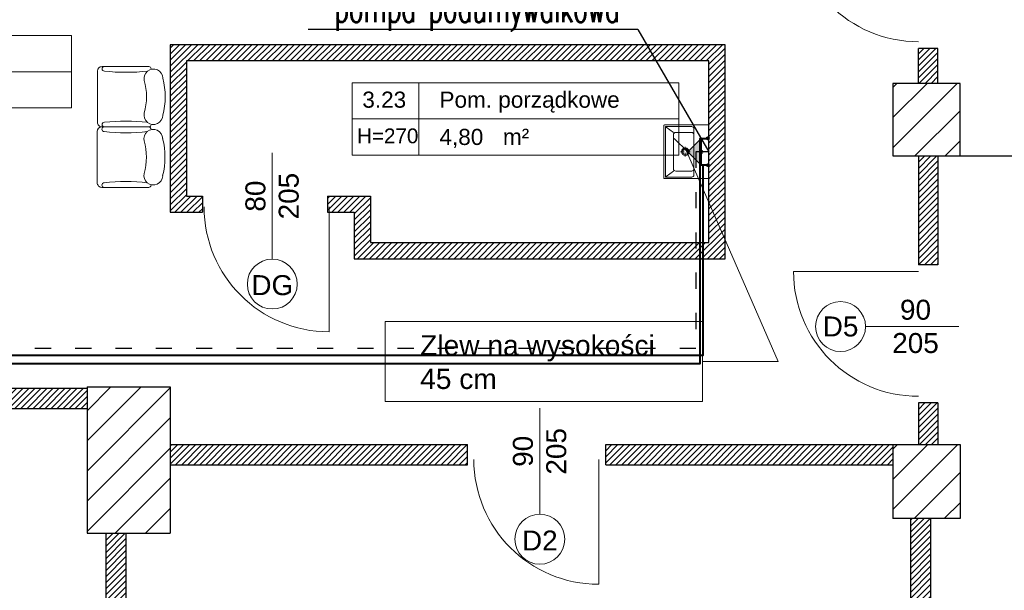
# Model space of a CAD drawing. Header units: millimetres. Extents: x 24385 to 79107, y -56478 to -23676.
# Tile 41 of 256: x 30357 to 31090, y -39680 to -39255. Entities that reach past the tile are written whole.
import ezdxf
from ezdxf.enums import TextEntityAlignment as Align
from ezdxf.lldxf.tags import DXFTag

# ---------------------------------------------------------------- set-up
doc = ezdxf.new("R2010")
doc.units = ezdxf.units.MM
doc.header["$LTSCALE"] = 2
doc.linetypes.add('ACAD_ISO03W100', pattern=[30, 12, -18])
for name, color, linetype, lineweight in [('0_OPIS', 7, 'Continuous', 13), ('3DPLAN_A_DRZWI', 173, 'Continuous', 5), ('3DPLAN_A_TABELKA POMIESZCZEŃ', 7, 'Continuous', 0), ('A_6_STOLARKA_DRZWI', 6, 'Continuous', 0), ('A_STOL_OPIS', 55, 'Continuous', 5), ('A_TXT_STOLARKA', 131, 'Continuous', 0), ('A_ZESTAWIENIE STOLARKI', 3, 'Continuous', 15), ('AW_CERAMIKA', 6, 'Continuous', 9), ('AW_CERAMIKA_POM', 8, 'Continuous', 0), ('AW_MEB_LAZ', 9, 'Continuous', 5), ('AW_WYM_WEW', 9, 'Continuous', 0), ('Opisy', 7, 'Continuous', 13)]:
    doc.layers.add(name, color=color, linetype=linetype, lineweight=lineweight)
for name, color, linetype in [('3DPLAN_A_KRESKOWANIE 1', 253, 'Continuous'), ('3DPLAN_A_OPIS', 8, 'Continuous'), ('3DPLAN_A_POMIESZCZENIE NUMER', 100, 'Continuous'), ('3DPLAN_K_DZIAŁOWA', 74, 'Continuous'), ('3DPLAN_K_NOŚNA', 7, 'Continuous'), ('_WLK_oznaczenia', 211, 'Continuous'), ('A_POMIESZCZENIE OPIS', 100, 'Continuous'), ('IS_Odbiorniki', 211, 'SOLID')]:
    doc.layers.add(name, color=color, linetype=linetype)
for name, color, linetype, lineweight, true_color in [('cw', 7, 'Continuous', 40, 0xf79809), ('kanalizacja', 7, 'Continuous', 30, 0xbf3000), ('wodociag', 7, 'Continuous', 40, 0x0e97f1)]:
    doc.layers.add(name, color=color, linetype=linetype, lineweight=lineweight, true_color=true_color)
doc.styles.add('ARIAL', font='arial.ttf')
doc.styles.add('GRZEJNIK', font='simplex.shx', dxfattribs={"width": 0.7})
doc.styles.add('TABEL1', font='txt')
tags = doc.linetypes.add('SOLID', pattern=[10, 10, 0]).pattern_tags.tags
tags[6:7] = [DXFTag(74, 4), DXFTag(75, 0), DXFTag(340, '0'), DXFTag(46, 0.0), DXFTag(50, 0.0), DXFTag(44, 0.0), DXFTag(45, 0.0)]
tags[4:5] = [DXFTag(74, 4), DXFTag(75, 0), DXFTag(340, '0'), DXFTag(46, 0.0), DXFTag(50, 0.0), DXFTag(44, 0.0), DXFTag(45, 0.0)]
doc.linetypes.add('ZIGZAG', pattern='A,0.00254,-5.08,[131,ltypeshp.shx,S=5.08,R=0,X=-5.08,Y=0],-10.16,[131,ltypeshp.shx,S=5.08,R=180,X=5.08,Y=0],-5.08', length=20.32254)
pattern_1 = [(45, (-708.4828, 5623.021), (-2.24506403, 2.24506403), [])]
pattern_2 = [(45, (29206.918, -39107.05), (-11.22532, 11.22532), [])]

# ---------------------------------------------------------------- blocks, each defined once
blk = doc.blocks.new('sillon 1')
for p, q in [((-0.331, -0.689), (-0.33, -0.178)), ((-0.305, -0.152), (-0.305, -0.152)), ((0.305, -0.152), (0.305, -0.152)), ((0.33, -0.178), (0.33, -0.689)), ((0.279, -0.739), (-0.28, -0.74))]:
    blk.add_line(p, q)
for centre, radius, start, end in [((0, -0.825), 0.825, 75.7655, 104.2656), ((-0.2, -0.128), 0.103, 91.5852, 282.6959), ((0.2, -0.128), 0.103, 257.3352, 88.4459), ((-0.305, -0.178), 0.0254, 90.0156, 180.0156), ((-2.455, -0.425), 2.188, 353.7526, 6.1565), ((0, -0.838), 0.635, 73.7554, 106.2758), ((2.454, -0.429), 2.188, 173.7526, 186.1565), ((0.305, -0.178), 0.0254, 0.0156, 90.0156), ((-0.305, -0.663), 0.0254, 180.0156, 0.0156), ((-0.28, -0.689), 0.0508, 180.0156, 270.0156), ((0.304, -0.663), 0.0254, 180.0156, 0.0156), ((0.279, -0.689), 0.0508, 270.0156, 0.0156)]:
    blk.add_arc(centre, radius, start, end)
blk = doc.blocks.new('A$C74757459')
at = {"layer": 'AW_CERAMIKA'}
for p, q in [((0, 49.4), (0, 0.6)), ((41.7, 50), (0.6, 50)), ((42, 49.7), (42, 0.3)), ((41.7, 0), (0.6, 0))]:
    blk.add_line(p, q, dxfattribs=at)
for centre, radius, start, end in [((0.6, 49.4), 0.6, 90.00448, 180.00448), ((41.7, 49.7), 0.3, 0.00448, 90.00448), ((0.6, 0.6), 0.6, 180.00448, 270.00448), ((41.7, 0.3), 0.3, 270.00448, 0.00448)]:
    blk.add_arc(centre, radius, start, end, dxfattribs=at)
at = {"layer": 'AW_CERAMIKA_POM'}
for p, q in [((1.5, 48), (1.5, 2)), ((26, 48.5), (2, 48.5)), ((2.24, 47.92), (8.99, 42.91)), ((28, 3.5), (28, 46.5)), ((9, 9), (9, 41)), ((26.07, 43), (11.07, 43)), ((20, 29.55), (20, 26.08)), ((15.45, 25), (18.93, 25)), ((20, 23.92), (20, 20.45)), ((21.08, 25), (24.55, 25)), ((33.68, 25), (32.31, 25)), ((32.31, 25), (33.68, 25)), ((34.75, 27.45), (34.75, 26.08)), ((34.75, 22.56), (34.75, 23.93)), ((37.2, 25), (35.83, 25)), ((2, 1.5), (26, 1.5)), ((2.24, 2.08), (8.99, 7.09)), ((26.07, 7), (11.07, 7))]:
    blk.add_line(p, q, dxfattribs=at)
for centre, radius in [((20, 25), 3.5), ((20, 25), 2.5), ((34.75, 25.01), 1.75)]:
    blk.add_circle(centre, radius, dxfattribs=at)
for centre, radius, start, end in [((2, 48), 0.5, 90.00448, 180.00448), ((26, 46.5), 2, 0.00448, 90.00448), ((11, 41), 2, 88.12501, 180.00448), ((26, 41), 2, 0.00448, 88.12501), ((2, 2), 0.5, 180.00448, 270.00448), ((11, 9), 2, 180.00448, 271.88395), ((26, 3.5), 2, 270.00448, 0.00448), ((26, 9), 2, 271.88395, 0.00448)]:
    blk.add_arc(centre, radius, start, end, dxfattribs=at)
blk = doc.blocks.new('tabelka dla tp')
at = {"layer": '3DPLAN_A_TABELKA POMIESZCZEŃ'}
for p, q in [((49.7, 54), (49.7, 0)), ((0, 27), (243.13, 27))]:
    blk.add_line(p, q, dxfattribs=at)
blk.add_lwpolyline([(0, 54), (243.13, 54), (243.13, 0), (0, 0)], close=True, dxfattribs=at)
at = {"layer": '3DPLAN_A_POMIESZCZENIE NUMER', "color": 7, "style": 'ARIAL'}
blk.add_attdef('NUMER', (2.23, 35.39), '', height=12, dxfattribs=at)
at = {"layer": 'A_POMIESZCZENIE OPIS', "insert": (112.2, 19.75), "char_height": 12, "width": 36.4122, "attachment_point": 1, "style": 'ARIAL'}
blk.add_mtext('{\\C7;m²}', dxfattribs=at)
at = {"layer": 'A_POMIESZCZENIE OPIS', "color": 7, "style": 'ARIAL'}
for tag, p in [('NAZWA', (51.73, 35.39)), ('POWIERZCHNIA', (51.06, 7.24))]:
    blk.add_attdef(tag, p, '', height=12, dxfattribs=at)
blk = doc.blocks.new('III pietrooosoo')
at = {"layer": '3DPLAN_A_KRESKOWANIE 1'}
h = blk.add_hatch(dxfattribs=at)
h.set_pattern_fill('ANSI31', color=256, scale=5, style=0)
h.set_pattern_definition(pattern_2)
h.paths.add_polyline_path([(26781.49, -39163.58), (26781.49, -38938.58), (26746.49, -38938.58), (26746.49, -39163.58)])
h.paths.add_polyline_path([(26746.49, -39423.63), (26776.05, -39423.63), (26776.05, -39388.27), (26746.49, -39388.27)])
h.paths.add_polyline_path([(26746.49, -38938.58), (26781.49, -38938.58), (26781.49, -39163.58), (26746.49, -39163.58)])
h.paths.add_polyline_path([(27368.97, -39343.08), (27368.97, -39410.08), (27375.97, -39410.08), (27375.97, -39403.08), (27410.97, -39403.08), (27410.97, -39383.75), (27409.39, -39383.75), (27410, -39383.99, -0.310329), (27410.42, -39384.6), (27410.42, -39387.03, -0.216272), (27410.19, -39387.52), (27409.53, -39388.03, -0.076898), (27409.35, -39388.12, 0.840818), (27409.47, -39388.8), (27410.15, -39388.8), (27410.15, -39388.95), (27409.47, -39388.95, -0.840818), (27409.3, -39387.98, 0.076898), (27409.44, -39387.91), (27410.1, -39387.4, 0.216272), (27410.27, -39387.03), (27410.27, -39384.6, 0.310329), (27409.95, -39384.13), (27408.97, -39383.75), (27408.97, -39315.95), (27410.97, -39315.95), (27410.97, -39109.08), (27396.97, -39109.08), (27396.97, -39304.08), (27326.97, -39304.08), (27326.97, -39321.08), (26829.97, -39321.08), (26829.97, -39251.08), (26809.49, -39251.08), (26809.49, -39321.08), (26781.49, -39321.08), (26781.49, -39387.08), (26810.97, -39387.08), (26810.97, -39343.08)])
h.paths.add_polyline_path([(28444.97, -38740.08), (28444.97, -38698.58), (28212, -38698.58), (28212, -38637.58), (28198.97, -38637.58), (28198.97, -38740.08)])
h.paths.add_polyline_path([(28624.46, -38658.58), (28601.97, -38658.58), (28601.97, -38698.58), (28559.97, -38698.58), (28559.97, -38740.08), (28624.46, -38740.08)])
h.paths.add_polyline_path([(28627.97, -38870.19), (28674.81, -38870.19), (28674.81, -38878.08), (28689.97, -38878.08), (28689.97, -38734.08), (28772.97, -38734.08), (28772.97, -38698.58), (28726.97, -38698.58), (28726.97, -38658.58), (28624.46, -38658.58), (28624.46, -38740.08), (28627.97, -38740.08)])
h.paths.add_polyline_path([(28674.81, -38878.08), (28674.81, -38870.19), (28627.97, -38870.19), (28627.97, -38897.19), (28648.97, -38897.19), (28648.97, -38878.08)])
h.paths.add_polyline_path([(28627.97, -38897.19), (28627.97, -38924.19), (28648.97, -38924.19), (28648.97, -38897.19)])
h.paths.add_polyline_path([(28648.97, -38924.19), (28627.97, -38924.19), (28627.97, -39029.08), (28204.97, -39029.08), (28204.97, -39046.08), (28245.97, -39046.08), (28245.97, -39098.08), (28618.97, -39098.08), (28618.97, -39148.34), (28648.97, -39148.34)])
h.paths.add_polyline_path([(28769.97, -39380.08), (28769.97, -39352.58), (28654.97, -39352.58), (28654.97, -39295.58), (28648.97, -39295.58), (28648.97, -39268.08), (28618.97, -39268.08), (28618.97, -39305.08), (28602.97, -39305.08), (28602.97, -39390.58), (28908.97, -39390.58), (28908.97, -39380.08)])
h.paths.add_polyline_path([(29254.97, -39636.08), (29254.97, -39479.08), (29253.97, -39456.08), (29253.97, -39299.08), (29205.97, -39299.08), (29205.97, -39365.08), (29137.97, -39365.08), (29137.97, -39390.58), (29242.97, -39390.58), (29242.97, -39525.58), (29129.97, -39525.58), (29129.97, -39588.58), (28896.97, -39588.58), (28896.97, -39613.08), (29204.97, -39613.08), (29204.97, -39636.08)])
h.paths.add_polyline_path([(28675.97, -39613.08), (28675.97, -39693.93), (28641.97, -39693.93), (28641.97, -39636.08), (28614.97, -39636.08), (28614.97, -39598.08), (28602.97, -39598.08), (28602.97, -39526.58), (28766.97, -39526.58), (28766.97, -39613.08)])
h.paths.add_polyline_path([(28575.62, -39665.5), (28722.88, -39665.5), (28722.88, -39699.91), (28575.62, -39699.91)], flags=9)
h.paths.add_polyline_path([(28641.97, -39693.93), (28641.97, -39906.08), (28675.97, -39906.08), (28675.97, -39693.93)])
h.paths.add_polyline_path([(29060.97, -38734.08), (29060.97, -38698.58), (28887.97, -38698.58), (28887.97, -38734.08)])
h.paths.add_polyline_path([(29348.97, -38734.08), (29348.97, -38698.58), (29324.97, -38698.58), (29324.97, -38658.58), (29199.97, -38658.58), (29199.97, -38698.58), (29175.97, -38698.58), (29175.97, -38734.08)])
h.paths.add_polyline_path([(29636.97, -38698.58), (29463.97, -38698.58), (29463.97, -38734.08), (29636.97, -38734.08)])
h.paths.add_polyline_path([(29924.97, -38734.08), (29924.97, -38698.58), (29901.97, -38698.58), (29901.97, -38658.58), (29776.97, -38658.58), (29776.97, -38698.58), (29751.97, -38698.58), (29751.97, -38734.08)])
h.paths.add_polyline_path([(30039.97, -38734.08), (30234.97, -38734.08), (30234.97, -38698.58), (30039.97, -38698.58)])
h.paths.add_polyline_path([(30524.97, -38734.08), (30524.97, -38698.58), (30502.97, -38698.58), (30502.97, -38658.58), (30377.97, -38658.58), (30377.97, -38698.58), (30349.97, -38698.58), (30349.97, -38734.08)])
h.paths.add_polyline_path([(30834.97, -38734.08), (30834.97, -38698.58), (30641.97, -38698.58), (30641.97, -38734.08)])
h.paths.add_polyline_path([(31048.97, -38768.58), (31550.97, -38768.58), (31550.97, -38841.08), (31594.97, -38841.08), (31594.97, -38734.08), (31625.97, -38734.08), (31625.97, -38698.58), (31098.97, -38698.58), (31098.97, -38658.58), (30973.97, -38658.58), (30973.97, -38698.58), (30948.97, -38698.58), (30948.97, -38734.08), (31048.97, -38734.08)])
h.paths.add_polyline_path([(31550.97, -39073.08), (31594.97, -39073.08), (31594.97, -39018.08), (31550.97, -39018.08)])
h.paths.add_polyline_path([(31550.97, -39378.08), (31594.97, -39378.08), (31594.97, -39250.08), (31550.97, -39250.08)])
h.paths.add_polyline_path([(31594.97, -39684.08), (31594.97, -39554.08), (31550.97, -39554.08), (31550.97, -39684.08)])
h.paths.add_polyline_path([(31594.97, -39915.08), (31594.97, -39860.08), (31550.97, -39860.08), (31550.97, -39915.08)])
h.paths.add_polyline_path([(31550.97, -40194.08), (30944.97, -40194.08), (30944.97, -40267.58), (30973.97, -40267.58), (30973.97, -40307.58), (31098.97, -40307.58), (31098.97, -40267.58), (31625.97, -40267.58), (31625.97, -40194.08), (31594.97, -40194.08), (31594.97, -40092.08), (31550.97, -40092.08), (31550.97, -40194.08)], is_closed=False)
h.paths.add_polyline_path([(30637.97, -40267.58), (30830.97, -40267.58), (30830.97, -40194.08), (30637.97, -40194.08)])
h.paths.add_polyline_path([(30345.97, -40194.08), (30345.97, -40267.58), (30369.97, -40267.58), (30369.97, -40307.58), (30494.97, -40307.58), (30494.97, -40267.58), (30520.97, -40267.58), (30520.97, -40194.08)])
h.paths.add_polyline_path([(30035.97, -40267.58), (30230.97, -40267.58), (30230.97, -40194.08), (30035.97, -40194.08)])
h.paths.add_polyline_path([(29775.97, -40161.08), (29762.97, -40161.08), (29762.97, -40198.08), (29741.97, -40198.08), (29741.97, -40267.58), (29768.97, -40267.58), (29768.97, -40307.58), (29893.97, -40307.58), (29893.97, -40267.58), (29920.97, -40267.58), (29920.97, -40194.08), (29775.97, -40194.08)])
h.paths.add_polyline_path([(29431.97, -40198.08), (29431.97, -40267.58), (29626.97, -40267.58), (29626.97, -40198.08)])
h.paths.add_polyline_path([(29140.97, -40198.08), (29140.97, -40267.58), (29161.97, -40267.58), (29161.97, -40307.58), (29286.97, -40307.58), (29286.97, -40267.58), (29316.97, -40267.58), (29316.97, -40198.08)])
h.paths.add_polyline_path([(28831.97, -40198.08), (28831.97, -40267.58), (29025.97, -40267.58), (29025.97, -40198.08)])
h.paths.add_polyline_path([(28541.97, -40267.58), (28570.97, -40267.58), (28570.97, -40307.58), (28695.97, -40307.58), (28695.97, -40267.58), (28716.97, -40267.58), (28716.97, -40198.08), (28597.43, -40198.08), (28597.12, -40198.34, -2.544085), (28595.08, -40198.08), (28541.97, -40198.08)])
h.paths.add_polyline_path([(28229.97, -40267.58), (28426.97, -40267.58), (28426.97, -40198.08), (28229.97, -40198.08)])
h.paths.add_polyline_path([(28026.62, -40155.72), (28026.62, -40307.58), (28070.97, -40307.58), (28070.97, -40267.58), (28114.97, -40267.58), (28114.97, -40198.08), (28037.97, -40198.08), (28037.97, -40155.72)])
h.paths.add_polyline_path([(28026.62, -40155.72), (27981.97, -40155.72), (27981.97, -40201.08), (27901.97, -40201.08), (27901.97, -40267.58), (27945.97, -40267.58), (27945.97, -40307.58), (28026.62, -40307.58)])
h.paths.add_polyline_path([(27916.97, -39798.79), (27920.06, -39798.79), (27920.06, -39852.79), (27916.97, -39852.79), (27916.97, -39912.08), (27981.97, -39912.08), (27981.97, -40155.72), (28026.62, -40155.72), (28026.62, -39747.08), (27916.97, -39747.08)])
h.paths.add_polyline_path([(28037.97, -39913.08), (28091.97, -39913.08), (28091.97, -39758.08), (28037.97, -39758.08), (28037.97, -39747.08), (28026.62, -39747.08), (28026.62, -40155.72), (28037.97, -40155.72)])
h.paths.add_polyline_path([(27950.97, -39566.08), (27950.97, -39590.08), (27956.97, -39590.08), (27956.97, -39657.08), (28026.62, -39657.08), (28026.62, -39566.08)])
h.paths.add_polyline_path([(28161.97, -39588.08), (28044.97, -39588.08), (28044.97, -39598.08), (28161.97, -39598.08)])
h.paths.add_polyline_path([(27590.97, -40201.08), (27590.97, -40267.58), (27726.97, -40267.58), (27726.97, -40201.08)])
h.paths.add_polyline_path([(26781.49, -40201.08), (26781.49, -40267.58), (27231.97, -40267.58), (27231.97, -40307.58), (27356.97, -40307.58), (27356.97, -40267.58), (27415.97, -40267.58), (27415.97, -40201.08)])
h.paths.add_polyline_path([(26809.49, -40155.72), (26809.49, -40201.08), (26864.97, -40201.08), (26864.97, -40155.72)])
h.paths.add_polyline_path([(26809.49, -40088.08), (26809.49, -40155.72), (26864.97, -40155.72), (26864.97, -40088.08)])
h.paths.add_polyline_path([(26809.49, -40085.08), (26809.49, -40088.08), (26864.97, -40088.08), (26864.97, -40085.08)])
h.paths.add_polyline_path([(26809.49, -39863.08), (26809.49, -39910.08), (26864.97, -39910.08), (26864.97, -39863.08)])
h.paths.add_polyline_path([(27408.97, -39315.57), (27408.97, -39313.41), (27410.97, -39313.49), (27409.05, -39313.49), (27409.05, -39315.49), (27410.97, -39315.57)], flags=16)
h.paths.add_polyline_path([(28819.95, -39558.91), (28843.99, -39558.91), (28843.99, -39578.91), (28819.95, -39578.91)], flags=24)
h.paths.add_polyline_path([(28614.3, -39470.41), (28614.3, -39446.75), (28634.3, -39446.75), (28634.3, -39470.41)], flags=24)
h.paths.add_polyline_path([(28699.15, -39459.32), (28892.58, -39459.32), (28892.58, -39432.32), (28699.15, -39432.32)])
h.paths.add_polyline_path([(28699.15, -39486.32), (28892.58, -39486.32), (28892.58, -39459.32), (28699.15, -39459.32)])
h.paths.add_polyline_path([(28699.15, -39432.32), (28892.58, -39432.32), (28892.58, -39486.32), (28699.15, -39486.32)])
h.paths.add_polyline_path([(31282.92, -38730.77), (31332.19, -38730.77), (31332.19, -38753), (31282.92, -38753)], flags=24)
h.paths.add_polyline_path([(31048.16, -38730.77), (31088.89, -38730.77), (31088.89, -38753), (31048.16, -38753)], flags=24)
h.paths.add_polyline_path([(31265.16, -38739.9, 1), (31262.75, -38738.09, 1)], flags=16)
h.paths.add_polyline_path([(28712.1, -39463.64), (28749.15, -39463.64), (28749.15, -39484.06), (28712.1, -39484.06)], flags=8)
h.paths.add_polyline_path([(28712.64, -39435.93), (28779.46, -39435.93), (28779.46, -39457.46), (28712.64, -39457.46)], flags=8)
h.paths.add_polyline_path([(28654.68, -39435.89), (28689.53, -39435.89), (28689.53, -39454.15), (28654.68, -39454.15)], flags=8)
h.paths.add_polyline_path([(28758.66, -39460.57), (28782.82, -39460.57), (28782.82, -39484.57), (28758.66, -39484.57)], flags=8)
h.paths.add_polyline_path([(28699.15, -39460.89), (28699.15, -39483.13), (28699.62, -39483.13), (28699.62, -39460.89)], flags=8)
h = blk.add_hatch(dxfattribs=at)
h.set_pattern_fill('ANSI31', color=256, scale=5, style=0)
h.set_pattern_definition(pattern_2)
h.paths.add_polyline_path([(29831.56, -39529.08), (29831.56, -39564.6), (29806.97, -39564.6), (29806.97, -39659.08), (29740.97, -39659.08), (29740.97, -39736.08), (29762.97, -39736.08), (29762.97, -39968.08), (29775.97, -39968.08), (29775.97, -39722.08), (29934.97, -39722.08), (29934.97, -39653.08), (29870.97, -39653.08), (29870.97, -39529.08), (29831.56, -39529.08)], is_closed=False)
h.paths.add_polyline_path([(29831.56, -39564.6), (29831.56, -39537.6), (29806.97, -39537.6), (29806.97, -39564.6), (29831.56, -39564.6)], is_closed=False)
h.paths.add_polyline_path([(29831.56, -39537.6), (29831.56, -39529.08), (29816.97, -39529.08), (29816.97, -39510.6), (29806.97, -39510.6), (29806.97, -39537.6), (29831.56, -39537.6)], is_closed=False)
h.paths.add_polyline_path([(29870.97, -39288.08), (29806.97, -39288.08), (29806.97, -39510.6), (29816.97, -39510.6), (29816.97, -39396.08), (29870.97, -39396.08), (29870.97, -39288.08)], is_closed=False)
h.paths.add_polyline_path([(30468.97, -39528.08), (30406.97, -39528.08), (30406.97, -39637.08), (30468.97, -39637.08), (30468.97, -39528.08)], is_closed=False)
h.paths.add_polyline_path([(31056.97, -39571.08), (31006.97, -39571.08), (31006.97, -39626.08), (31056.97, -39626.08), (31056.97, -39571.08)], is_closed=False)
h.paths.add_polyline_path([(31006.97, -39302.08), (31006.97, -39356.08), (31056.97, -39356.08), (31056.97, -39302.08), (31006.97, -39302.08)], is_closed=False)
at = {"layer": '3DPLAN_A_OPIS', "lineweight": 0, "transparency": 33554687}
h = blk.add_hatch(dxfattribs=at)
h.set_pattern_fill('ANSI31', color=1)
h.set_pattern_definition(pattern_1)
h.paths.add_polyline_path([(31040.47, -39540.09), (31025.97, -39540.09), (31025.97, -39571.08), (31040.47, -39571.08), (31040.47, -39540.09)], is_closed=False)
h.paths.add_polyline_path([(31025.97, -39356.08), (31025.97, -39437.09), (31040.47, -39437.09), (31040.47, -39356.08), (31025.97, -39356.08)], is_closed=False)
h.paths.add_polyline_path([(31025.97, -39276.02), (31025.97, -39302.08), (31040.47, -39302.08), (31040.47, -39276.02), (31025.97, -39276.02)], is_closed=False)
h.paths.add_polyline_path([(30899.46, -39133.34), (30899.46, -39148.34), (31025.47, -39148.34), (31025.47, -39173.02), (31040.47, -39173.02), (31040.47, -38911.08), (31025.47, -38911.08), (31025.47, -39133.34), (30899.46, -39133.34)], is_closed=False)
h.paths.add_polyline_path([(31031.51, -38983.4), (31047.93, -38983.4), (31047.93, -39003.4), (31031.51, -39003.4)], flags=9)
h.paths.add_polyline_path([(31031.51, -39079.16), (31047.93, -39079.16), (31047.93, -39099.16), (31031.51, -39099.16)], flags=9)
h.paths.add_polyline_path([(31040.47, -38911.08), (31040.47, -38842.38), (31025.47, -38842.38), (31025.47, -38911.08), (31040.47, -38911.08)], is_closed=False)
h.paths.add_polyline_path([(31025.47, -38842.38), (31040.47, -38842.38), (31040.47, -38777.72), (31025.47, -38777.72), (31025.47, -38842.38)], is_closed=False)
h.paths.add_polyline_path([(31040.47, -38777.72), (31040.47, -38734.08), (31025.47, -38734.08), (31025.47, -38777.72), (31040.47, -38777.72)], is_closed=False)
h.paths.add_polyline_path([(30751.44, -38768.58), (30751.44, -38734.08), (30736.44, -38734.08), (30736.44, -38768.58), (30751.44, -38768.58)], is_closed=False)
h.paths.add_polyline_path([(30736.44, -39133.34), (30617.47, -39133.34), (30617.47, -39148.34), (30796.46, -39148.34), (30796.46, -39133.34), (30751.44, -39133.34), (30751.44, -38768.58), (30736.44, -38768.58), (30736.44, -39133.34)], is_closed=False)
h.paths.add_polyline_path([(30359.46, -39133.34), (30359.46, -39148.34), (30514.47, -39148.34), (30514.47, -39133.34), (30444.47, -39133.34), (30444.47, -38911.08), (30429.47, -38911.08), (30429.47, -39133.34), (30359.46, -39133.34)], is_closed=False)
h.paths.add_polyline_path([(30429.47, -38911.08), (30444.47, -38911.08), (30444.47, -38851.08), (30429.47, -38851.08), (30429.47, -38911.08)], is_closed=False)
h.paths.add_polyline_path([(30444.47, -38777.72), (30429.47, -38777.72), (30429.47, -38842.38), (30444.47, -38842.38), (30444.47, -38777.72)], is_closed=False)
h.paths.add_polyline_path([(30429.47, -38734.08), (30429.47, -38777.72), (30444.47, -38777.72), (30444.47, -38734.08), (30429.47, -38734.08)], is_closed=False)
h.paths.add_polyline_path([(30177.51, -38734.08), (30162.51, -38734.08), (30162.51, -38768.58), (30177.51, -38768.58), (30177.51, -38734.08)], is_closed=False)
h.paths.add_polyline_path([(30162.51, -38862.1), (30177.51, -38862.1), (30177.51, -38768.58), (30162.51, -38768.58), (30162.51, -38862.1)], is_closed=False)
h.paths.add_polyline_path([(30162.51, -39133.34), (30071.47, -39133.34), (30071.47, -39148.34), (30256.46, -39148.34), (30256.46, -39133.34), (30177.51, -39133.34), (30177.51, -39005.38), (30162.51, -39005.38), (30162.51, -39133.34)], is_closed=False)
h.paths.add_polyline_path([(29898.47, -38734.08), (29883.47, -38734.08), (29883.47, -38768.58), (29898.47, -38768.58), (29898.47, -38734.08)], is_closed=False)
h.paths.add_polyline_path([(29898.47, -38851.08), (29898.47, -38768.58), (29883.47, -38768.58), (29883.47, -38851.08), (29898.47, -38851.08)], is_closed=False)
h.paths.add_polyline_path([(29744.51, -39133.34), (29744.51, -39148.34), (29858.97, -39148.34), (29858.97, -39163.08), (29870.97, -39163.08), (29870.97, -39148.34), (29968.47, -39148.34), (29968.47, -39133.34), (29898.47, -39133.34), (29898.47, -38851.08), (29883.47, -38851.08), (29883.47, -39133.34), (29744.51, -39133.34)], is_closed=False)
h.paths.add_polyline_path([(29501.43, -39133.34), (29501.43, -39148.34), (29641.51, -39148.34), (29641.51, -39133.34), (29596.47, -39133.34), (29596.47, -38851.08), (29581.47, -38851.08), (29581.47, -39133.34), (29501.43, -39133.34)], is_closed=False)
h.paths.add_polyline_path([(29596.47, -38851.08), (29596.47, -38768.58), (29581.47, -38768.58), (29581.47, -38851.08), (29596.47, -38851.08)], is_closed=False)
h.paths.add_polyline_path([(29581.47, -38768.58), (29596.47, -38768.58), (29596.47, -38734.08), (29581.47, -38734.08), (29581.47, -38768.58)], is_closed=False)
h.paths.add_polyline_path([(29294.47, -38734.08), (29279.47, -38734.08), (29279.47, -38768.58), (29294.47, -38768.58), (29294.47, -38734.08)], is_closed=False)
h.paths.add_polyline_path([(29294.47, -38851.08), (29294.47, -38768.58), (29279.47, -38768.58), (29279.47, -38851.08), (29294.47, -38851.08)], is_closed=False)
h.paths.add_polyline_path([(28912.42, -39133.34), (28912.42, -39148.34), (29086.43, -39148.34), (29086.43, -39133.34), (28992.47, -39133.34), (28992.47, -39005.38), (28977.47, -39005.38), (28977.47, -39133.34), (28912.42, -39133.34)], is_closed=False)
h.paths.add_polyline_path([(28992.47, -38851.08), (28992.47, -38768.58), (28977.47, -38768.58), (28977.47, -38851.08), (28992.47, -38851.08)], is_closed=False)
h.paths.add_polyline_path([(28992.47, -38734.08), (28977.47, -38734.08), (28977.47, -38768.58), (28992.47, -38768.58), (28992.47, -38734.08)], is_closed=False)
h.paths.add_polyline_path([(28992.47, -38862.1), (28992.47, -38851.08), (28977.47, -38851.08), (28977.47, -38862.1), (28992.47, -38862.1)], is_closed=False)
h.paths.add_polyline_path([(28648.97, -39148.34), (28809.42, -39148.34), (28809.42, -39133.34), (28648.97, -39133.34), (28648.97, -39148.34)], is_closed=False)
h.paths.add_polyline_path([(31030.4, -38739.9, 1), (31027.99, -38738.09, 1), (31030.4, -38739.9, 1)], is_closed=False, flags=16)
h.paths.add_polyline_path([(30742.48, -39079.16), (30758.91, -39079.16), (30758.91, -39099.16), (30742.48, -39099.16)], flags=24)
h.paths.add_polyline_path([(30435.51, -39079.16), (30451.93, -39079.16), (30451.93, -39099.16), (30435.51, -39099.16)], flags=24)
h.paths.add_polyline_path([(30435.51, -39008.4), (30451.93, -39008.4), (30451.93, -39028.4), (30435.51, -39028.4)], flags=24)
h.paths.add_polyline_path([(29889.51, -39079.16), (29905.93, -39079.16), (29905.93, -39099.16), (29889.51, -39099.16)], flags=24)
h.paths.add_polyline_path([(29587.51, -39079.16), (29603.93, -39079.16), (29603.93, -39099.16), (29587.51, -39099.16)], flags=24)
h.paths.add_polyline_path([(28983.51, -39079.16), (28999.93, -39079.16), (28999.93, -39099.16), (28983.51, -39099.16)], flags=24)
h = blk.add_hatch(dxfattribs=at)
h.set_pattern_fill('ANSI31', color=1)
h.set_pattern_definition(pattern_1)
h.paths.add_polyline_path([(29870.97, -39163.08), (29870.97, -39148.34), (29858.97, -39148.34), (29858.97, -39163.08), (29870.97, -39163.08)], is_closed=False)
h.paths.add_polyline_path([(29858.97, -39276.08), (29858.97, -39288.08), (29870.97, -39288.08), (29870.97, -39276.08), (29858.97, -39276.08)], is_closed=False)
h.paths.add_polyline_path([(30111.97, -39300.08), (30111.97, -39322.08), (30123.97, -39322.08), (30123.97, -39288.08), (29870.97, -39288.08), (29870.97, -39300.08), (30111.97, -39300.08)], is_closed=False)
h.paths.add_polyline_path([(30233.97, -39529.08), (30124.47, -39529.08), (30123.97, -39529.08), (30123.97, -39433.08), (30111.97, -39433.08), (30111.97, -39529.08), (29870.97, -39529.08), (29870.97, -39541.08), (30233.97, -39541.08), (30233.97, -39529.08)], is_closed=False)
h.paths.add_polyline_path([(30406.97, -39529.08), (30336.97, -39529.08), (30336.97, -39541.08), (30406.97, -39541.08), (30406.97, -39529.08)], is_closed=False)
h.paths.add_polyline_path([(30336.97, -39544.08), (30406.97, -39544.08), (30406.97, -39541.08), (30336.97, -39541.08), (30336.97, -39544.08)], is_closed=False)
h.paths.add_polyline_path([(30233.97, -39544.08), (30233.97, -39541.08), (29870.97, -39541.08), (29870.97, -39544.08), (30233.97, -39544.08)], is_closed=False)
h = blk.add_hatch(dxfattribs=at)
h.set_pattern_fill('ANSI31', color=1)
h.set_pattern_definition(pattern_1)
h.paths.add_polyline_path([(30468.97, -39398.08), (30492.97, -39398.08), (30492.97, -39386.08), (30480.97, -39386.08), (30480.97, -39285.34), (30869.97, -39285.34), (30869.97, -39391.05), (30881.97, -39418.51), (30881.97, -39273.34), (30468.97, -39273.34), (30468.97, -39398.08)], is_closed=False)
h.paths.add_polyline_path([(30869.97, -39420.68), (30617.97, -39420.68), (30617.97, -39386.08), (30585.97, -39386.08), (30585.97, -39398.08), (30605.97, -39398.08), (30605.97, -39432.68), (30881.97, -39432.68), (30881.97, -39418.51), (30869.97, -39391.05), (30869.97, -39420.68)], is_closed=False)
h = blk.add_hatch(dxfattribs=at)
h.set_pattern_fill('ANSI31', color=1)
h.set_pattern_definition(pattern_1)
h.paths.add_polyline_path([(30435.97, -39637.08), (30420.97, -39637.08), (30420.97, -40017.08), (30435.97, -40017.08), (30435.97, -39637.08)], is_closed=False)
h.paths.add_polyline_path([(30420.97, -40194.08), (30435.97, -40194.08), (30435.97, -40017.08), (30420.97, -40017.08), (30420.97, -40194.08)], is_closed=False)
h.paths.add_polyline_path([(30690.13, -39586.08), (30690.13, -39571.08), (30468.97, -39571.08), (30468.97, -39586.08), (30690.13, -39586.08)], is_closed=False)
h.paths.add_polyline_path([(30793.13, -39571.08), (30793.13, -39586.08), (31006.97, -39586.08), (31006.97, -39571.08), (30793.13, -39571.08)], is_closed=False)
h.paths.add_polyline_path([(31034.97, -39626.08), (31019.97, -39626.08), (31019.97, -40017.08), (31028.79, -40017.08, -1.396613), (31030.4, -40014.71), (31034.97, -40011.28), (31034.97, -39626.08)], is_closed=False)
h.paths.add_polyline_path([(31034.97, -40017.08), (31029.6, -40017.08, -0.135697), (31028.79, -40017.08), (31019.97, -40017.08), (31019.97, -40194.08), (31029.19, -40194.08, -1.610057), (31030.4, -40191.66), (31034.97, -40188.22), (31034.97, -40017.08)], is_closed=False)
at = {"layer": '3DPLAN_A_DRZWI'}
for p, q in [((30587.13, -39394.08), (30587.13, -39487.08)), ((30787.93, -39582.08), (30787.93, -39675.08))]:
    blk.add_line(p, q, dxfattribs=at)
for centre in [(30587.13, -39394.08), (30787.93, -39582.08)]:
    blk.add_arc(centre, 93, 180, 270, dxfattribs=at)
at = {"layer": '3DPLAN_A_OPIS', "color": 1, "lineweight": 30}
for p, q in [((31040.47, -39276.02), (31025.97, -39276.02)), ((31025.97, -39302.08), (31025.97, -39276.02)), ((31040.47, -39302.08), (31040.47, -39276.02)), ((31025.97, -39356.08), (31025.97, -39437.09)), ((31040.47, -39356.08), (31040.47, -39437.09)), ((30492.97, -39386.08), (30492.97, -39398.08)), ((30585.97, -39386.08), (30585.97, -39398.08)), ((31040.47, -39437.09), (31025.97, -39437.09)), ((30336.97, -39529.08), (30406.97, -39529.08)), ((30336.97, -39544.08), (30406.97, -39544.08)), ((31025.97, -39540.09), (31025.97, -39571.08)), ((31040.47, -39540.09), (31025.97, -39540.09)), ((31040.47, -39540.09), (31040.47, -39571.08)), ((30468.97, -39571.08), (30690.13, -39571.08)), ((30690.13, -39586.08), (30690.13, -39571.08)), ((30793.13, -39586.08), (30793.13, -39571.08)), ((30793.13, -39571.08), (31006.97, -39571.08)), ((30468.97, -39586.08), (30690.13, -39586.08)), ((30793.13, -39586.08), (31006.97, -39586.08)), ((31019.97, -39626.08), (31019.97, -40194.08)), ((31034.97, -39626.08), (31034.97, -40194.08)), ((30420.97, -39637.08), (30420.97, -40194.08)), ((30435.97, -39637.08), (30435.97, -40194.08))]:
    blk.add_line(p, q, dxfattribs=at)
for points in [[(30585.97, -39398.08), (30605.97, -39398.08), (30605.97, -39432.68), (30881.97, -39432.68), (30881.97, -39273.34), (30468.97, -39273.34)], [(30468.97, -39273.34), (30468.97, -39398.08), (30492.97, -39398.08)], [(30585.97, -39386.08), (30617.97, -39386.08), (30617.97, -39420.68), (30869.97, -39420.68), (30869.97, -39285.34), (30480.97, -39285.34), (30480.97, -39386.08), (30492.97, -39386.08)]]:
    blk.add_lwpolyline(points, dxfattribs=at)
at = {"layer": '3DPLAN_K_DZIAŁOWA', "linetype": 'ZIGZAG', "ltscale": 0.5}
blk.add_line((31056.97, -39356.08), (31278.13, -39356.08), dxfattribs=at)
at = {"layer": '3DPLAN_K_NOŚNA'}
for p, q in [((30468.97, -39287.08), (30468.97, -39398.08)), ((30468.97, -39287.08), (30468.97, -39398.08)), ((30468.97, -39287.08), (30468.97, -39398.08)), ((31006.97, -39302.08), (31006.97, -39356.08)), ((31056.97, -39302.08), (31006.97, -39302.08)), ((31056.97, -39356.08), (31056.97, -39302.08)), ((31006.97, -39356.08), (31056.97, -39356.08)), ((30406.97, -39528.08), (30406.97, -39637.08)), ((30406.97, -39528.08), (30468.97, -39528.08)), ((30468.97, -39528.08), (30468.97, -39637.08)), ((31006.97, -39571.08), (31006.97, -39626.08)), ((31006.97, -39571.08), (31056.97, -39571.08)), ((31056.97, -39571.08), (31056.97, -39626.08)), ((31056.97, -39626.08), (31006.97, -39626.08)), ((30406.97, -39637.08), (30468.97, -39637.08))]:
    blk.add_line(p, q, dxfattribs=at)
at = {"layer": 'A_6_STOLARKA_DRZWI'}
blk.add_line((31025.97, -39442.09), (30932.97, -39442.09), dxfattribs=at)
for centre in [(31025.97, -39178.02), (31025.97, -39442.09)]:
    blk.add_arc(centre, 93, 180, 270, dxfattribs=at)
at = {"layer": 'A_STOL_OPIS'}
for p, q in [((30544.91, -39353.79), (30544.91, -39432.93)), ((31056.01, -39483.21), (30986.57, -39483.21)), ((30744.07, -39543.85), (30744.07, -39622.99))]:
    blk.add_line(p, q, dxfattribs=at)
at = {"layer": 'A_TXT_STOLARKA'}
blk.add_line((30993.29, -39483.21), (31048.45, -39483.21), dxfattribs=at)
at = {"layer": 'A_ZESTAWIENIE STOLARKI', "ltscale": 0.25}
for centre in [(30544.91, -39451.5), (30967.99, -39483.21), (30744.07, -39641.56)]:
    blk.add_circle(centre, 18.58, dxfattribs=at)
at = {"layer": 'Opisy', "ltscale": 0.5}
for p, q in [((30921.58, -39509.15), (30853.2, -39352.68)), ((30865.07, -39509.15), (30921.58, -39509.15))]:
    blk.add_line(p, q, dxfattribs=at)
blk.add_lwpolyline([(30629.01, -39538.95), (30865.07, -39538.95), (30865.07, -39479.36), (30629.01, -39479.36)], close=True, dxfattribs=at)
at = {"layer": '3DPLAN_A_TABELKA POMIESZCZEŃ', "ltscale": 0.5}
ref = blk.add_blockref('tabelka dla tp', (30152.23, -39320.4), dxfattribs=at)
ref.add_attrib('NUMER', '3.24', (30159.76, -39285.02), dxfattribs={"layer": '3DPLAN_A_POMIESZCZENIE NUMER', "color": 0, "height": 12, "style": 'ARIAL'})
ref.add_attrib('NAZWA', 'Poczekalnia', (30217.19, -39285.02), dxfattribs={"layer": 'A_POMIESZCZENIE OPIS', "color": 0, "height": 12, "style": 'ARIAL'})
ref.add_attrib('POWIERZCHNIA', '49,17', (30217.19, -39312.77), dxfattribs={"layer": 'A_POMIESZCZENIE OPIS', "color": 0, "height": 12, "style": 'ARIAL'})
ref = blk.add_blockref('tabelka dla tp', (30604.43, -39355.59), dxfattribs=at)
ref.add_attrib('NUMER', '3.23', (30611.95, -39320.2), dxfattribs={"layer": '3DPLAN_A_POMIESZCZENIE NUMER', "color": 0, "height": 12, "style": 'ARIAL'})
ref.add_attrib('NAZWA', 'Pom. porządkowe', (30669.38, -39320.2), dxfattribs={"layer": 'A_POMIESZCZENIE OPIS', "color": 0, "height": 12, "style": 'ARIAL'})
ref.add_attrib('POWIERZCHNIA', '4,80', (30669.38, -39347.95), dxfattribs={"layer": 'A_POMIESZCZENIE OPIS', "color": 0, "height": 12, "style": 'ARIAL'})
at = {"layer": 'AW_MEB_LAZ', "ltscale": 0.5, "xscale": -0.8, "yscale": 0.8, "zscale": 0.8, "rotation": 180}
blk.add_blockref('A$C74757459', (30836.37, -39333.01), dxfattribs=at)
at = {"layer": 'AW_WYM_WEW', "color": 7, "ltscale": 0.5, "xscale": 68.17499999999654, "yscale": 68.17499999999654, "zscale": 68.17499999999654, "rotation": 270}
for p in [(30465.15, -39312.03), (30465.02, -39357.05)]:
    blk.add_blockref('sillon 1', p, dxfattribs=at)
at = {"layer": '3DPLAN_A_OPIS', "color": 1, "lineweight": 30, "style": 'ARIAL'}
blk.add_attdef('31,21M2', (31149.87, -39031.42), '', height=12, dxfattribs=at)
at = {"layer": '3DPLAN_A_TABELKA POMIESZCZEŃ', "color": 7, "ltscale": 0.5, "insert": (30607.97, -39335.66), "char_height": 11, "width": 59.2068, "attachment_point": 1, "style": 'ARIAL'}
blk.add_mtext('H=270', dxfattribs=at)
at = {"layer": '3DPLAN_A_TABELKA POMIESZCZEŃ', "ltscale": 0.5, "style": 'ARIAL'}
blk.add_attdef('REJESTRACJA', (28148.53, -39789.87), '', height=12, dxfattribs=at)
at = {"layer": 'A_STOL_OPIS', "ltscale": 0.2, "char_height": 14.872, "attachment_point": 1, "rotation": 90, "style": 'TABEL1'}
for s, insert in [('\\pxqc;{\\fArial|b0|i0|c238|p34;80\\P205}', (30524.89, -39415.18)), ('\\pxqc;{\\fArial|b0|i0|c238|p34;90\\P205}', (30724.05, -39605.24))]:
    blk.add_mtext_dynamic_manual_height_columns(s, width=58.3206, gutter_width=80, heights=[0], dxfattribs=dict(at, insert=insert))
at = {"layer": 'A_STOL_OPIS', "ltscale": 0.2, "insert": (30994.62, -39463.2), "char_height": 14.872, "attachment_point": 1, "style": 'TABEL1'}
blk.add_mtext_dynamic_manual_height_columns('\\pxqc;{\\fArial|b0|i0|c238|p34;90\\P205}', width=58.3206, gutter_width=80, heights=[0], dxfattribs=at)
at = {"layer": 'A_ZESTAWIENIE STOLARKI', "ltscale": 0.2, "char_height": 14.872, "attachment_point": 5, "style": 'TABEL1'}
for s, insert in [('{\\fArial|b0|i0|c238|p34;DG}', (30544.91, -39452.43)), ('{\\fArial|b0|i0|c238|p34;D5}', (30967.99, -39483.21)), ('{\\fArial|b0|i0|c238|p34;D2}', (30744.07, -39642.49))]:
    blk.add_mtext_dynamic_manual_height_columns(s, width=58.3206, gutter_width=80, heights=[0], dxfattribs=dict(at, insert=insert))
at = {"layer": 'Opisy', "ltscale": 0.5, "insert": (30654.99, -39489.64), "char_height": 15, "width": 685.9992, "attachment_point": 1, "style": 'ARIAL'}
blk.add_mtext('Zlew na wysokości\\P45 cm', dxfattribs=at)

msp = doc.modelspace()

# ---------------------------------------------------------------- hatches: boundary and pattern name
at = {"layer": 'IS_Odbiorniki', "true_color": 0xffffff}
msp.add_hatch(color=7, dxfattribs=at).paths.add_polyline_path([(30864.17, -39343.02), (30864.17, -39363.02), (30854.17, -39353.02)])

# ---------------------------------------------------------------- linework, layer by layer
at = {"layer": '_WLK_oznaczenia'}
for q in [(30571.62, -39262), (30869.97, -39353.01)]:
    msp.add_line((30817.1, -39262), q, dxfattribs=at)
at = {"layer": 'cw', "color": 242, "true_color": 0xd2021d}
msp.add_line((30864.17, -39343.02), (30869.17, -39343.02), dxfattribs=at)
at = {"layer": 'cw'}
msp.add_lwpolyline([(29821.73, -39510.6), (30863.55, -39510.6), (30863.55, -39343.02), (30864.17, -39343.02)], dxfattribs=at)
at = {"layer": 'cw', "color": 242, "true_color": 0xd2021d}
msp.add_circle((30869.17, -39343.02), 0.8, dxfattribs=at)
at = {"layer": 'IS_Odbiorniki'}
for p, q in [((30854.17, -39353.02), (30844.17, -39343.02)), ((30854.17, -39353.02), (30864.17, -39343.02)), ((30864.17, -39343.02), (30864.17, -39363.02)), ((30864.17, -39343.02), (30869.17, -39343.02)), ((30864.17, -39363.02), (30854.17, -39353.02)), ((30864.17, -39363.02), (30869.17, -39363.02))]:
    msp.add_line(p, q, dxfattribs=at)
at = {"layer": 'kanalizacja', "linetype": 'ACAD_ISO03W100', "ltscale": 0.5}
msp.add_lwpolyline([(30869.97, -39353.01), (30860.24, -39353.01), (30860.24, -39499.63), (29842.71, -39499.63), (29823.47, -39522.01)], dxfattribs=at)
at = {"layer": 'wodociag', "color": 110, "true_color": 0x15fb77}
msp.add_line((30869.17, -39363.02), (30864.17, -39363.02), dxfattribs=at)
at = {"layer": 'wodociag'}
msp.add_lwpolyline([(29821.72, -39504.53), (30865.73, -39504.53), (30865.73, -39363.02)], dxfattribs=at)
at = {"layer": 'wodociag', "color": 110, "true_color": 0x15fb77}
msp.add_circle((30869.17, -39363.02), 0.8, dxfattribs=at)

# ---------------------------------------------------------------- block references
at = {"layer": '0_OPIS'}
msp.add_blockref('III pietrooosoo', (0, 0), dxfattribs=at)

# ---------------------------------------------------------------- texts
at = {"layer": '_WLK_oznaczenia', "style": 'GRZEJNIK', "width": 0.7}
msp.add_text('pompa podumywalkowa', height=19.1339, dxfattribs=at).set_placement((30697.24, -39256.61), align=Align.CENTER)

doc.saveas('drawing.dxf')
